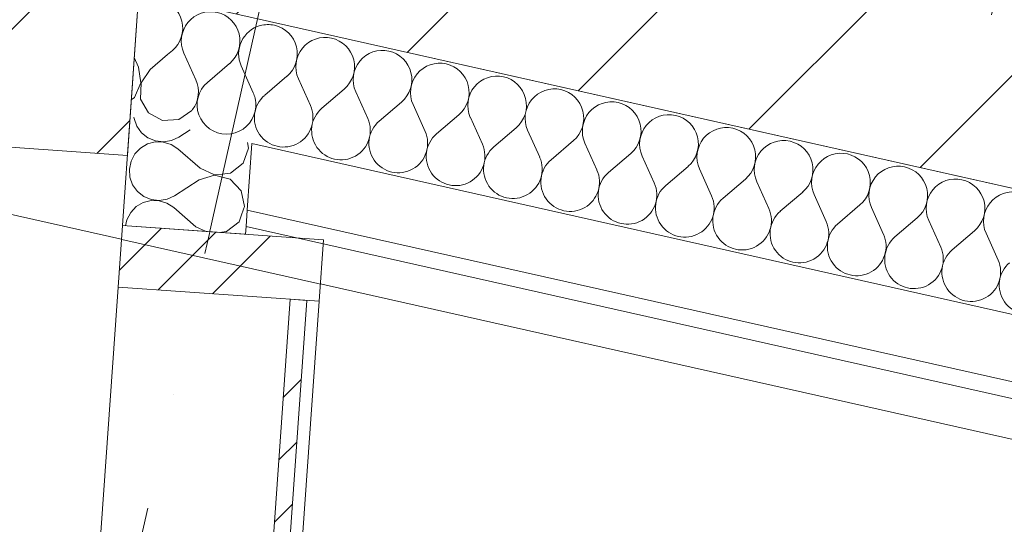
# Model space of a CAD drawing. Header units: millimetres. Extents: x -7213913 to -6985912, y 6023162 to 6205784.
# Tile 188 of 256: x -7186052 to -7184854, y 6172580 to 6173194. Entities that reach past the tile are written whole.
import ezdxf
from ezdxf.enums import TextEntityAlignment as Align

# ---------------------------------------------------------------- set-up
doc = ezdxf.new("R2010")
doc.units = ezdxf.units.MM
doc.header["$MEASUREMENT"] = 0
doc.set_wipeout_variables(frame=1)
doc.linetypes.add('Wipeout_Contour', pattern=[1000, 0, -1000])
doc.linetypes.add('Штрихпунктирная', pattern=[670.277762, 352.777767, -176.388884, 0, -141.111112])
for name, color, linetype, lineweight in [('0_Ном._пера__120', 7, 'Continuous', 0), ('АР-Стены_внешние_.АР_Ном._пера__1', 7, 'Continuous', 0), ('АР-Стены_Наружные ВИТРАЖ_Ном._пера__120', 7, 'Continuous', 0), ('АР-Стены_Перегородки_межквартирные_200.АР_Ном._пера__1', 7, 'Continuous', 15), ('АР-Чертеж-Оси_Осевые размеры.АР_Ном._пера__120', 7, 'Continuous', 0)]:
    doc.layers.add(name, color=color, linetype=linetype, lineweight=lineweight)
for name, color, linetype in [('АР-Стены_внешние_.АР', 7, 'Continuous'), ('АР-Стены_Наружные ВИТРАЖ', 7, 'Continuous'), ('АР-Стены_Перегородки_межквартирные_200.АР', 7, 'Continuous'), ('АР-Чертеж-Оси_Осевые размеры.АР', 7, 'Continuous')]:
    doc.layers.add(name, color=color, linetype=linetype)
doc.styles.add('РЎР“Р•РќР•Р\xa0Р\x98Р\xa0_РЎРўР\x98Р›Р¬_5', font='GOTHIC.TTF')
pattern_1 = [(45, (-6566190.34, 6562677.8), (-176.776695, 176.776695), []), (45, (-6566225.7, 6562713.15), (-176.776695, 176.776695), []), (45, (-6566261.05, 6562748.5), (-176.776695, 176.776695), [])]
pattern_2 = [(45, (-6566190.34, 6562677.8), (-127.279217, 127.279217), [])]

# ---------------------------------------------------------------- blocks, each defined once
blk = doc.blocks.new('Навесная Стена_33_1', base_point=(-6566190.3, 6562677.8))
at = {"layer": 'АР-Стены_Наружные ВИТРАЖ_Ном._пера__120', "color": 7, "linetype": 'Continuous', "lineweight": 0, "flags": 128}
for points in [[(-7185932.2, 6172868.4), (-7186008, 6171795.5)], [(-7185687.8, 6172851.2), (-7185763.6, 6171778.2)]]:
    blk.add_lwpolyline(points, dxfattribs=at)
at = {"color": 254, "linetype": 'Wipeout_Contour', "lineweight": 0, "ltscale": 37890896.67508965}
blk.add_wipeout([(-7185778.6, 6171779.3), (-7185702.8, 6172852.2), (-7185722.7, 6172853.7), (-7185798.5, 6171780.7)], dxfattribs=at).dxf.layer = 'АР-Стены_Наружные ВИТРАЖ'
at = {"layer": 'АР-Стены_Наружные ВИТРАЖ', "linetype": 'Continuous', "lineweight": 0, "true_color": 0x000000}
h = blk.add_hatch(dxfattribs=at)
h.set_pattern_fill('АЛЮМИНИЙ_0001', color=18, style=0, pattern_type=2)
h.set_pattern_definition(pattern_1)
h.paths.add_polyline_path([(-7185778.6, 6171779.3), (-7185702.8, 6172852.2), (-7185722.7, 6172853.7), (-7185798.5, 6171780.7)])
at = {"layer": 'АР-Стены_Наружные ВИТРАЖ_Ном._пера__120', "color": 7, "linetype": 'Continuous', "lineweight": 0, "flags": 128}
blk.add_lwpolyline([(-7185778.6, 6171779.3), (-7185798.5, 6171780.7), (-7185722.7, 6172853.7), (-7185702.8, 6172852.2)], close=True, dxfattribs=at)
at = {"color": 254, "linetype": 'Wipeout_Contour', "lineweight": 0, "ltscale": 37892582.45033606}
blk.add_wipeout([(-7185682.5, 6172926), (-7185926.9, 6172943.3), (-7185932.2, 6172868.4), (-7185687.8, 6172851.2)], dxfattribs=at).dxf.layer = 'АР-Стены_Наружные ВИТРАЖ'
at = {"layer": 'АР-Стены_Наружные ВИТРАЖ', "linetype": 'Continuous', "lineweight": 0, "true_color": 0x000000}
h = blk.add_hatch(dxfattribs=at)
h.set_pattern_fill('АЛЮМИНИЙ_0001', color=18, style=0, pattern_type=2)
h.set_pattern_definition(pattern_1)
h.paths.add_polyline_path([(-7185682.5, 6172926), (-7185926.9, 6172943.3), (-7185932.2, 6172868.4), (-7185687.8, 6172851.2)])
at = {"layer": 'АР-Стены_Наружные ВИТРАЖ_Ном._пера__120', "color": 7, "linetype": 'Continuous', "lineweight": 0, "flags": 128}
blk.add_lwpolyline([(-7185682.5, 6172926), (-7185687.8, 6172851.2), (-7185932.2, 6172868.4), (-7185926.9, 6172943.3)], close=True, dxfattribs=at)
blk = doc.blocks.new('Стена_266_1', base_point=(-7185998.3, 6173350.6))
at = {"layer": 'АР-Стены_Перегородки_межквартирные_200.АР', "linetype": 'Continuous', "lineweight": 0, "true_color": 0x000000}
h = blk.add_hatch(dxfattribs=at)
h.set_pattern_fill('БЛОКИ_БЕТОННЫЕ_ЭФФЕКТИВН_78', color=18, style=0, pattern_type=2)
h.set_pattern_definition(pattern_2)
h.paths.add_polyline_path([(-7186104.1, 6173271.8), (-7186120.4, 6173042.5), (-7185920.9, 6173028.3), (-7185906.8, 6173227.5)])
at = {"layer": 'АР-Стены_Перегородки_межквартирные_200.АР_Ном._пера__1', "color": 7, "linetype": 'Continuous', "lineweight": 15, "flags": 128}
for points in [[(-7186089.8, 6173473.6), (-7186089.8, 6173473.6)], [(-7186104.1, 6173271.8), (-7186120.4, 6173042.5)], [(-7185920.9, 6173028.3), (-7185906.8, 6173227.5)], [(-7186120.4, 6173042.5), (-7185920.9, 6173028.3)]]:
    blk.add_lwpolyline(points, dxfattribs=at)
blk = doc.blocks.new('Стена_351_1', base_point=(-7185998.3, 6173350.6))
at = {"layer": 'АР-Стены_внешние_.АР', "linetype": 'Continuous', "lineweight": 0, "true_color": 0x000000}
h = blk.add_hatch(dxfattribs=at)
h.set_pattern_fill('БЛОКИ_БЕТОННЫЕ_ЭФФЕКТИВН_78', color=18, style=0, pattern_type=2)
h.set_pattern_definition(pattern_2)
h.paths.add_polyline_path([(-7183861.6, 6172973.2), (-7185892.4, 6173429.3), (-7185906.8, 6173227.5), (-7183929, 6172783.3)])
at = {"layer": 'АР-Стены_внешние_.АР_Ном._пера__1', "color": 7, "linetype": 'Continuous', "lineweight": 15, "flags": 128}
blk.add_lwpolyline([(-7185906.8, 6173227.5), (-7183929, 6172783.3)], dxfattribs=at)
blk = doc.blocks.new('*X737', base_point=(-6566190.3, 6562677.8))
at = {"layer": 'АР-Стены_внешние_.АР_Ном._пера__1', "color": 7, "linetype": 'Continuous', "lineweight": 0}
for p, q in [((-7185901.9, 6173216.6), (-7185907.8, 6173213.6)), ((-7185907.3, 6173136.1), (-7185912.5, 6173147.7)), ((-7185893.3, 6173133), (-7185872, 6173151.2)), ((-7185904.4, 6173116.8), (-7185907.3, 6173136.1)), ((-7185893.3, 6173133), (-7185904.1, 6173116.7)), ((-7185912.2, 6173098.9), (-7185904.4, 6173116.8)), ((-7185904.1, 6173116.7), (-7185904.8, 6173097.2)), ((-7185916.1, 6173096.1), (-7185912.2, 6173098.9)), ((-7185904.8, 6173097.2), (-7185895.1, 6173080.3)), ((-7185895.1, 6173080.3), (-7185878, 6173071)), ((-7185858.5, 6173072.1), (-7185842.5, 6173083.2)), ((-7185842.5, 6173083.2), (-7185841.8, 6173084.8)), ((-7185878, 6173071), (-7185858.5, 6173072.1))]:
    blk.add_line(p, q, dxfattribs=at)
blk = doc.blocks.new('*X739', base_point=(-6566190.3, 6562677.8))
at = {"layer": 'АР-Стены_внешние_.АР_Ном._пера__1', "color": 7, "linetype": 'Continuous', "lineweight": 0}
for p, q in [((-7185872, 6173151.2), (-7185866.1, 6173156.2)), ((-7185837.6, 6173120.5), (-7185852.2, 6173153)), ((-7185823.6, 6173117.3), (-7185796.5, 6173140.5)), ((-7185767.9, 6173104.8), (-7185782.5, 6173137.4))]:
    blk.add_line(p, q, dxfattribs=at)
for centre, start, end in [((-7185889.3, 6173183.3), 77.3418, 110.6664), ((-7185889.3, 6173183.3), 310.4719, 77.3418), ((-7185819.6, 6173167.7), 77.3418, 204.2117), ((-7185819.6, 6173167.7), 310.4719, 77.3418), ((-7185749.9, 6173152), 105.3174, 204.2117), ((-7185870.1, 6173105.8), 323.1383, 24.2117), ((-7185800.4, 6173090.2), 130.4719, 339.0882), ((-7185800.4, 6173090.2), 12.8322, 24.2117)]:
    blk.add_arc(centre, 35.7, start, end, dxfattribs=at)
blk = doc.blocks.new('*X740', base_point=(-6566190.3, 6562677.8))
at = {"layer": 'АР-Стены_внешние_.АР_Ном._пера__1', "color": 7, "linetype": 'Continuous', "lineweight": 0}
for p, q in [((-7185753.9, 6173101.7), (-7185726.8, 6173124.9)), ((-7185698.2, 6173089.1), (-7185712.8, 6173121.7)), ((-7185684.2, 6173086), (-7185657.1, 6173109.2)), ((-7185628.5, 6173073.5), (-7185643.1, 6173106.1)), ((-7185614.5, 6173070.4), (-7185587.4, 6173093.5)), ((-7185558.8, 6173057.8), (-7185573.4, 6173090.4)), ((-7185544.9, 6173054.7), (-7185517.7, 6173077.9)), ((-7185489.1, 6173042.2), (-7185503.7, 6173074.8)), ((-7185475.2, 6173039.1), (-7185448, 6173062.2)), ((-7185419.4, 6173026.5), (-7185434.1, 6173059.1)), ((-7185405.5, 6173023.4), (-7185378.3, 6173046.6)), ((-7185349.7, 6173010.9), (-7185364.4, 6173043.5)), ((-7185335.8, 6173007.8), (-7185308.6, 6173030.9)), ((-7185280, 6172995.2), (-7185294.7, 6173027.8)), ((-7185266.1, 6172992.1), (-7185238.9, 6173015.3)), ((-7185210.3, 6172979.6), (-7185225, 6173012.2)), ((-7185196.4, 6172976.5), (-7185169.2, 6172999.6)), ((-7185140.6, 6172963.9), (-7185155.3, 6172996.5)), ((-7185126.7, 6172960.8), (-7185099.5, 6172984)), ((-7185070.9, 6172948.3), (-7185085.6, 6172980.9)), ((-7185057, 6172945.1), (-7185029.8, 6172968.3)), ((-7185001.3, 6172932.6), (-7185015.9, 6172965.2)), ((-7184987.3, 6172929.5), (-7184960.1, 6172952.7)), ((-7184931.6, 6172917), (-7184946.2, 6172949.5)), ((-7184917.6, 6172913.8), (-7184890.5, 6172937)), ((-7184861.9, 6172901.3), (-7184876.5, 6172933.9))]:
    blk.add_line(p, q, dxfattribs=at)
for centre, start, end in [((-7185749.9, 6173152), 77.3418, 105.3174), ((-7185749.9, 6173152), 310.4719, 77.3418), ((-7185680.3, 6173136.4), 77.3418, 204.2117), ((-7185680.3, 6173136.4), 310.4719, 77.3418), ((-7185610.6, 6173120.7), 77.3418, 204.2117), ((-7185610.6, 6173120.7), 310.4719, 77.3418), ((-7185540.9, 6173105.1), 77.3418, 204.2117), ((-7185540.9, 6173105.1), 310.4719, 77.3418), ((-7185471.2, 6173089.4), 77.3418, 204.2117), ((-7185471.2, 6173089.4), 310.4719, 77.3418), ((-7185401.5, 6173073.8), 77.3418, 204.2117), ((-7185401.5, 6173073.8), 310.4719, 77.3418), ((-7185800.4, 6173090.2), 339.0882, 12.8321), ((-7185730.8, 6173074.5), 130.4719, 24.2117), ((-7185331.8, 6173058.1), 77.3418, 204.2117), ((-7185331.8, 6173058.1), 310.4719, 77.3418), ((-7185661.1, 6173058.9), 130.4719, 24.2117), ((-7185591.4, 6173043.2), 130.4719, 24.2117), ((-7185262.1, 6173042.5), 77.3418, 204.2117), ((-7185262.1, 6173042.5), 310.4719, 77.3418), ((-7185192.4, 6173026.8), 77.3418, 204.2117), ((-7185192.4, 6173026.8), 310.4719, 77.3418), ((-7185521.7, 6173027.5), 130.4719, 24.2117), ((-7185122.7, 6173011.1), 77.3418, 204.2117), ((-7185122.7, 6173011.1), 310.4719, 77.3418), ((-7185452, 6173011.9), 130.4719, 24.2117), ((-7185382.3, 6172996.2), 130.4719, 24.2117), ((-7185053, 6172995.5), 77.3418, 204.2117), ((-7185053, 6172995.5), 310.4719, 77.3418), ((-7184983.3, 6172979.8), 77.3418, 204.2117), ((-7184983.3, 6172979.8), 310.4719, 77.3418), ((-7185312.6, 6172980.6), 130.4719, 24.2117), ((-7184913.6, 6172964.2), 77.3418, 204.2117), ((-7184913.6, 6172964.2), 310.4719, 77.3418), ((-7185242.9, 6172964.9), 130.4719, 24.2117), ((-7184843.9, 6172948.5), 77.3418, 204.2117), ((-7185173.2, 6172949.3), 130.4719, 24.2117), ((-7185103.5, 6172933.6), 130.4719, 24.2117), ((-7185033.8, 6172918), 130.4719, 24.2117), ((-7184964.1, 6172902.3), 130.4719, 24.2117), ((-7184894.4, 6172886.7), 130.4719, 24.2117), ((-7184824.7, 6172871), 130.4719, 24.2117)]:
    blk.add_arc(centre, 35.7, start, end, dxfattribs=at)
blk = doc.blocks.new('Стена_355_1', base_point=(-7185906.9, 6173227.5))
at = {"layer": 'АР-Стены_внешние_.АР_Ном._пера__1', "color": 7, "linetype": 'Continuous', "lineweight": 0}
for p, q in [((-7185769.5, 6173042.9), (-7185775.2, 6172962.2)), ((-7185769.5, 6173042.9), (-7183783, 6172596.8)), ((-7185775.2, 6172962.2), (-7185776.6, 6172942.1)), ((-7185775.2, 6172962.2), (-7183662.5, 6172487.7))]:
    blk.add_line(p, q, dxfattribs=at)
at = {"layer": 'АР-Стены_внешние_.АР_Ном._пера__1', "color": 7, "linetype": 'Continuous', "lineweight": 0, "flags": 128}
for points in [[(-7185906.9, 6173227.5), (-7185917.5, 6173076.2)], [(-7183732.4, 6172739.2), (-7185906.9, 6173227.5)], [(-7185776.6, 6172942.1), (-7183570.9, 6172446.7)]]:
    blk.add_lwpolyline(points, dxfattribs=at)
at = {"layer": 'АР-Стены_внешние_.АР', "color": 7, "lineweight": 0}
for name in ['*X737', '*X739', '*X740']:
    blk.add_blockref(name, (-6566190.3, 6562677.8), dxfattribs=at)
blk = doc.blocks.new('*X751', base_point=(-6566190.3, 6562677.8))
at = {"layer": 'АР-Стены_внешние_.АР_Ном._пера__1', "color": 7, "linetype": 'Continuous', "lineweight": 0}
blk.add_line((-7185782.6, 6172955.1), (-7185779.6, 6172963.2), dxfattribs=at)
blk = doc.blocks.new('*X752', base_point=(-6566190.3, 6562677.8))
at = {"layer": 'АР-Стены_внешние_.АР_Ном._пера__1', "color": 7, "linetype": 'Continuous', "lineweight": 0}
for p, q in [((-7185773.5, 6173037.6), (-7185774.8, 6173044.1)), ((-7185780.1, 6173019.2), (-7185773.5, 6173037.6)), ((-7185795.4, 6173007.1), (-7185780.1, 6173019.2)), ((-7185805.8, 6173005.9), (-7185795.4, 6173007.1)), ((-7185795.9, 6172999.6), (-7185803.8, 6173001.7)), ((-7185782.5, 6172985.5), (-7185795.9, 6172999.6)), ((-7185778.5, 6172966.3), (-7185782.5, 6172985.5)), ((-7185779.6, 6172963.2), (-7185778.5, 6172966.3))]:
    blk.add_line(p, q, dxfattribs=at)
blk = doc.blocks.new('*X753', base_point=(-6566190.3, 6562677.8))
at = {"layer": 'АР-Стены_внешние_.АР_Ном._пера__1', "color": 7, "linetype": 'Continuous', "lineweight": 0}
for p, q in [((-7185912.9, 6173075.1), (-7185912.8, 6173073.5)), ((-7185912.8, 6173073.5), (-7185909.5, 6173064.2)), ((-7185909.5, 6173064.2), (-7185903.7, 6173056.2)), ((-7185903.7, 6173056.2), (-7185896, 6173050)), ((-7185844.5, 6173059.8), (-7185858.5, 6173050.8)), ((-7185887, 6173045), (-7185896.5, 6173042.5)), ((-7185896, 6173050), (-7185886.9, 6173046.2)), ((-7185877.2, 6173044.8), (-7185887, 6173045)), ((-7185886.9, 6173046.2), (-7185877.1, 6173045.1)), ((-7185867.7, 6173041.9), (-7185877.2, 6173044.8)), ((-7185877.1, 6173045.1), (-7185867.4, 6173046.6)), ((-7185867.4, 6173046.6), (-7185858.5, 6173050.8)), ((-7185905, 6173037.5), (-7185911.8, 6173030.4)), ((-7185896.5, 6173042.5), (-7185905, 6173037.5)), ((-7185859.5, 6173036.5), (-7185867.7, 6173041.9)), ((-7185832.5, 6173013.1), (-7185859.5, 6173036.5)), ((-7185916.4, 6173021.7), (-7185918.5, 6173012)), ((-7185911.8, 6173030.4), (-7185916.4, 6173021.7)), ((-7185918.5, 6173012), (-7185917.8, 6173002.2)), ((-7185832.5, 6173013.1), (-7185814.8, 6173004.9)), ((-7185917.8, 6173002.2), (-7185914.5, 6172992.9)), ((-7185833.5, 6172998.9), (-7185863.5, 6172979.5)), ((-7185814.8, 6173004.6), (-7185833.5, 6172998.9)), ((-7185814.8, 6173004.9), (-7185805.8, 6173005.9)), ((-7185803.8, 6173001.7), (-7185814.8, 6173004.6)), ((-7185914.5, 6172992.9), (-7185908.8, 6172984.9)), ((-7185908.8, 6172984.9), (-7185901, 6172978.8)), ((-7185892, 6172973.7), (-7185901.6, 6172971.3)), ((-7185901, 6172978.8), (-7185892, 6172975)), ((-7185892, 6172975), (-7185882.2, 6172973.8)), ((-7185882.2, 6172973.5), (-7185892, 6172973.7)), ((-7185882.2, 6172973.8), (-7185872.4, 6172975.4)), ((-7185872.8, 6172970.6), (-7185882.2, 6172973.5)), ((-7185872.4, 6172975.4), (-7185863.5, 6172979.5)), ((-7185910.1, 6172966.3), (-7185916.9, 6172959.1)), ((-7185901.6, 6172971.3), (-7185910.1, 6172966.3)), ((-7185864.5, 6172965.3), (-7185872.8, 6172970.6)), ((-7185837.5, 6172941.9), (-7185864.5, 6172965.3)), ((-7185921.5, 6172950.4), (-7185923.1, 6172943)), ((-7185916.9, 6172959.1), (-7185921.5, 6172950.4)), ((-7185785.1, 6172948), (-7185782.6, 6172955.1)), ((-7185837.5, 6172941.9), (-7185825.1, 6172936.1)), ((-7185800.5, 6172935.9), (-7185785.1, 6172948)), ((-7185808.7, 6172934.9), (-7185800.5, 6172935.9))]:
    blk.add_line(p, q, dxfattribs=at)
blk = doc.blocks.new('Стена_360_1', base_point=(-7185926.9, 6172943.3))
at = {"layer": 'АР-Стены_внешние_.АР_Ном._пера__1', "color": 7, "linetype": 'Continuous', "lineweight": 0}
for p, q in [((-7185769.5, 6173042.9), (-7185775.2, 6172962.2)), ((-7185775.2, 6172962.2), (-7185776.6, 6172942.1))]:
    blk.add_line(p, q, dxfattribs=at)
at = {"layer": 'АР-Стены_внешние_.АР_Ном._пера__1', "color": 7, "linetype": 'Continuous', "lineweight": 0, "flags": 128}
for points in [[(-7185917.5, 6173076.2), (-7185926.9, 6172943.3)], [(-7185777.3, 6172932.7), (-7185926.9, 6172943.3)], [(-7185777.3, 6172932.7), (-7185776.6, 6172942.1)]]:
    blk.add_lwpolyline(points, dxfattribs=at)
at = {"layer": 'АР-Стены_внешние_.АР', "color": 7, "lineweight": 0}
for name in ['*X753', '*X752', '*X751']:
    blk.add_blockref(name, (-6566190.3, 6562677.8), dxfattribs=at)
blk = doc.blocks.new('Стена_370_1', base_point=(-7184891.6, 6173102))
at = {"layer": 'АР-Стены_внешние_.АР', "linetype": 'Continuous', "lineweight": 0, "true_color": 0x000000}
h = blk.add_hatch(dxfattribs=at)
h.set_pattern_fill('БЛОКИ_БЕТОННЫЕ_ЭФФЕКТИВН_78', color=18, style=0, pattern_type=2)
h.set_pattern_definition(pattern_2)
h.paths.add_polyline_path([(-7184674.6, 6173155.7), (-7184619.8, 6173399.6), (-7184814.9, 6173443.5), (-7184869.7, 6173199.6)])
at = {"layer": 'АР-Стены_внешние_.АР_Ном._пера__1', "color": 7, "linetype": 'Continuous', "lineweight": 15, "flags": 128}
for points in [[(-7184814.9, 6173443.5), (-7184869.7, 6173199.6)], [(-7184619.8, 6173399.6), (-7184814.9, 6173443.5)], [(-7184674.6, 6173155.7), (-7184619.8, 6173399.6)]]:
    blk.add_lwpolyline(points, dxfattribs=at)
blk = doc.blocks.new('Полилиния_1_1', base_point=(-7183881.2, 6172466.9))
at = {"layer": '0_Ном._пера__120', "color": 7, "linetype": 'Continuous', "lineweight": 0, "flags": 128}
blk.add_lwpolyline([(-7183881.2, 6172466.9), (-7186841.8, 6173131.8), (-7187722.3, 6174095)], dxfattribs=at)
blk = doc.blocks.new('Стандартный Маркер Сетки[200]_1', base_point=(-7179800.8, 6199738.6))
at = {"layer": 'АР-Чертеж-Оси_Осевые размеры.АР_Ном._пера__120', "color": 7, "linetype": 'Штрихпунктирная', "lineweight": 0}
blk.add_line((-7180020, 6198762.9), (-7194792, 6132990.9), dxfattribs=at)
at = {"layer": 'АР-Чертеж-Оси_Осевые размеры.АР_Ном._пера__120', "color": 7, "lineweight": 0, "style": 'РЎР“Р•РќР•Р\xa0Р\x98Р\xa0_РЎРўР\x98Р›Р¬_5'}
blk.add_attdef('AC_MarkerText_1', text='', height=350, rotation=360, dxfattribs=at).set_placement((-7195120.7, 6131716.2), align=Align.TOP_CENTER)

msp = doc.modelspace()

# ---------------------------------------------------------------- block references
at = {"layer": 'АР-Стены_внешние_.АР', "color": 7, "lineweight": 0}
msp.add_blockref('Стена_370_1', (-7184891.6, 6173102), dxfattribs=at)
at = {"layer": 'АР-Стены_Наружные ВИТРАЖ', "linetype": 'Continuous', "lineweight": 0}
msp.add_blockref('Навесная Стена_33_1', (-6566190.3, 6562677.8), dxfattribs=at)
at = {"layer": 'АР-Стены_Перегородки_межквартирные_200.АР', "color": 7, "lineweight": 0}
msp.add_blockref('Стена_266_1', (-7185998.3, 6173350.6), dxfattribs=at)

# ---------------------------------------------------------------- next in the draw order: block references
at = {"color": 7, "linetype": 'Continuous', "lineweight": 0}
msp.add_blockref('Полилиния_1_1', (-7183881.2, 6172466.9), dxfattribs=at)
at = {"layer": 'АР-Стены_внешние_.АР', "color": 7, "lineweight": 0}
for name, p in [('Стена_351_1', (-7185998.3, 6173350.6)), ('Стена_355_1', (-7185906.9, 6173227.5)), ('Стена_360_1', (-7185926.9, 6172943.3))]:
    msp.add_blockref(name, p, dxfattribs=at)
at = {"layer": 'АР-Чертеж-Оси_Осевые размеры.АР', "color": 8, "linetype": 'Continuous', "lineweight": 15}
msp.add_blockref('Стандартный Маркер Сетки[200]_1', (-7179800.8, 6199738.6), dxfattribs=at)

doc.saveas('drawing.dxf')
